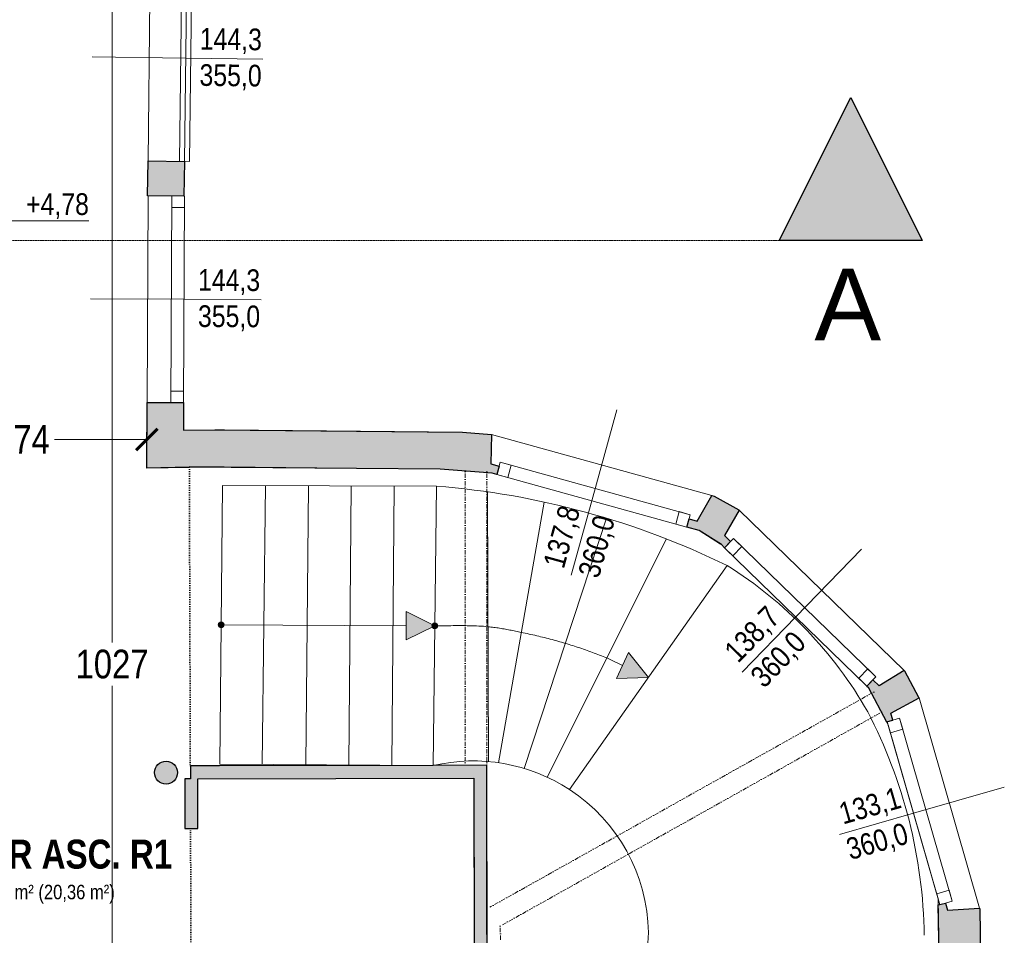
# Model space of a CAD drawing. Extents: x -6068 to 35118, y -17738 to 67348.
# Tile 243 of 243: x 2255 to 2943, y 22673 to 23312. Entities that reach past the tile are written whole.
import ezdxf
from ezdxf.enums import TextEntityAlignment as Align

# ---------------------------------------------------------------- set-up
doc = ezdxf.new("R2010")
doc.units = 0
doc.header["$LTSCALE"] = 15
for name, pattern in [('AXES', [50.8, 31.75, -6.35, 6.35, -6.35]), ('Continua', [0]), ('Cui_CONTINU', [0]), ('Punteggiata [M]', [0.75, 0, -0.75]), ('Tratto e 1 Punto [S]', [3.5, 0, -0.75, 2, -0.75])]:
    doc.linetypes.add(name, pattern=pattern)
doc.layers.get('0').update_dxf_attribs({"linetype": 'CONTINUOUS'})
doc.layers.get('DEFPOINTS').update_dxf_attribs({"linetype": 'CONTINUOUS'})
for name, color, linetype, lineweight, true_color in [('EDL-Mesures et Cotes', 7, 'Continua', 0, 0xc0c0c0), ('Enveloppe - NIVEAUX - Style par défaut', 7, 'Continua', 0, 0x000000), ('Fenêtre - Cadre - NIVEAUX - Style par défaut', 7, 'Continua', 0, 0x000000), ('Fenêtre - Mesures - NIVEAUX - Style par défaut', 7, 'Continua', 0, 0x000000), ('Fenêtre - Seuil - NIVEAUX - Style par défaut', 7, 'Continua', 0, 0x000000), ('Pièce - Notes - NIVEAUX - Style par défaut', 7, 'Continua', 0, 0x000000), ('Poteau Acier - NIVEAUX - Style par défaut', 7, 'Continua', 0, 0x000000), ('Échelle - NIVEAUX - Style par défaut', 7, 'Continua', 0, 0x000000)]:
    doc.layers.add(name, color=color, linetype=linetype, lineweight=lineweight, true_color=true_color)
for name, color, linetype in [('EDL_NIVEAU 1 murs & cloisons', 5, 'CONTINUOUS'), ('Marques - Coupes', 7, 'CONTINUOUS'), ('PIS-CONTOURS', 44, 'CONTINUOUS'), ('PIS-coupe', 254, 'CONTINUOUS'), ('PIS-fond de plan', 7, 'Cui_CONTINU'), ('Poutre - NIVEAUX', 32, 'CONTINUOUS')]:
    doc.layers.add(name, color=color, linetype=linetype)
doc.styles.add('Arial Narrow', font='ARIALN.TTF')
doc.styles.add('Arial Narrow Bold', font='ARIALNB.TTF')
doc.styles.add('MtXpl_Arial_Narrow', font='ARIALN.TTF')
doc.styles.add('STYLE_GENERE_1', font='arial.ttf')
doc.dimstyles.new('Côtes (ech cm) PIS', dxfattribs={"dimscale": 0, "dimtxt": 20, "dimasz": 15, "dimexe": 5, "dimexo": 5, "dimgap": 5, "dimtad": 0, "dimtih": 1, "dimtoh": 1, "dimdec": 0, "dimtxsty": 'Arial Narrow', "dimblk": 'ARCHTICK', "dimcen": 0, "dimclrd": 256, "dimclre": 256, "dimclrt": 256, "dimadec": 0, "dimazin": 0, "dimtfac": 1, "dimtdec": 0, "dimtmove": 2, "dimatfit": 3, "dimfxl": 30, "dimfxlon": 1, "dimlwd": 0, "dimarcsym": 0})

# ---------------------------------------------------------------- blocks, each defined once
blk = doc.blocks.new('EDP_Niveau 1_2025 09 17')
at = {"layer": 'EDL_NIVEAU 1 murs & cloisons', "linetype": 'Continuous', "ltscale": 0.08}
h = blk.add_hatch(color=9, dxfattribs=at)
h.dxf.hatch_style = 1
h.paths.add_polyline_path([(2370.33, -786.51), (2369.91, -810.71), (2344.41, -810.58), (2344.83, -786.2), (2370.33, -786.51)])
h = blk.add_hatch(color=9, dxfattribs=at)
h.dxf.hatch_style = 1
h.paths.add_polyline_path([(2391.52, -973.93), (2564.74, -975.64), (2584.92, -977.21), (2584.4, -997.82), (2590.19, -999.43), (2588.59, -1005.21), (2585.45, -1004.34), (2548.92, -1001.48), (2373.7, -1000.03), (2343.99, -1000.94), (2344.27, -954.92), (2369.68, -955.07), (2369.65, -974.39)])
h = blk.add_hatch(color=9, dxfattribs=at)
h.dxf.hatch_style = 1
h.paths.add_polyline_path([(2738.9, -1019.86), (2740.56, -1020.32), (2757.78, -1029.86), (2758.03, -1030.11), (2747.68, -1047.93), (2751.99, -1052.11), (2747.8, -1056.42), (2745.57, -1054.25), (2729.97, -1044.36), (2721.36, -1041.98), (2722.96, -1036.2), (2728.75, -1037.8)])
h = blk.add_hatch(color=9, dxfattribs=at)
h.dxf.hatch_style = 1
h.paths.add_polyline_path([(2851.47, -1148.78), (2847.29, -1153.09), (2848.15, -1153.92), (2861.01, -1178.12), (2865.32, -1176.87), (2863.94, -1172.07), (2883.7, -1161.18), (2883.67, -1161.09), (2873.88, -1142.67), (2873.3, -1142.11), (2855.78, -1152.97), (2851.47, -1148.78)])
h = blk.add_hatch(color=9, dxfattribs=at)
h.dxf.hatch_style = 1
h.paths.add_polyline_path([(2370.58, -1217.86), (2370.6, -1252.5), (2379.6, -1252.5), (2379.58, -1217.84), (2572.54, -1217.39), (2572.91, -1437.88), (2383.88, -1438.81), (2383.25, -1381.47), (2374.25, -1381.57), (2374.98, -1447.85), (2395.15, -1447.76), (2488.54, -1447.29), (2545.14, -1447.01), (2581.92, -1445.29), (2581.53, -1208.37), (2544.13, -1208.51), (2374.41, -1208.86), (2374.44, -1217.86)])
h = blk.add_hatch(color=9, dxfattribs=at)
h.dxf.hatch_style = 1
h.paths.add_polyline_path([(2926.01, -1308.27), (2926.2, -1308.92), (2926.7, -1341.78), (2926.41, -1342.74), (2905.14, -1340.57), (2903.43, -1346.32), (2897.03, -1344.41), (2897.7, -1342.07), (2897.15, -1305.84), (2902.1, -1304.74), (2903.48, -1309.54)])
at = {"layer": 'Poteau Acier - NIVEAUX - Style par défaut', "true_color": 0xd0d0e3}
blk.add_hatch(color=254, dxfattribs=at).paths.add_polyline_path([(2349.42, -1213.5), (2349.54, -1214.89), (2349.9, -1216.24), (2350.49, -1217.5), (2351.29, -1218.64), (2352.28, -1219.63), (2353.42, -1220.43), (2354.68, -1221.02), (2356.03, -1221.38), (2357.42, -1221.5), (2358.81, -1221.38), (2360.15, -1221.02), (2361.42, -1220.43), (2362.56, -1219.63), (2363.55, -1218.64), (2364.35, -1217.5), (2364.94, -1216.24), (2365.3, -1214.89), (2365.42, -1213.5), (2365.3, -1212.11), (2364.94, -1210.76), (2364.35, -1209.5), (2363.55, -1208.36), (2362.56, -1207.37), (2361.42, -1206.57), (2360.15, -1205.98), (2358.81, -1205.62), (2357.42, -1205.5), (2356.03, -1205.62), (2354.68, -1205.98), (2353.42, -1206.57), (2352.28, -1207.37), (2351.29, -1208.36), (2350.49, -1209.5), (2349.9, -1210.76), (2349.54, -1212.11)])
at = {"layer": 'Échelle - NIVEAUX - Style par défaut', "ltscale": 0.1, "true_color": 0x000000}
for points in [[(2545.23, -1110.95), (2525.28, -1100.86), (2525.18, -1120.86)], [(2694.53, -1147.08), (2680.67, -1129.53), (2672.18, -1147.64)]]:
    blk.add_hatch(color=18, dxfattribs=at).paths.add_polyline_path(points)
h = blk.add_hatch(color=18, dxfattribs=at)
edge = h.paths.add_edge_path()
edge.add_arc((2395.97, -1110.21), 2, 0, 360)
h = blk.add_hatch(color=18, dxfattribs=at)
edge = h.paths.add_edge_path()
edge.add_arc((2545.23, -1110.95), 2, 0, 360)
at = {"color": 18, "linetype": 'Punteggiata [M]', "lineweight": 13, "ltscale": 0.1, "true_color": 0x000000}
for p, q in [((2373.7, -999.75), (2373.7, -999.75)), ((2373.7, -999.75), (2373.7, -999.75)), ((2373.7, -999.75), (2373.7, -999.75)), ((2373.7, -999.75), (2373.7, -999.75)), ((2373.7, -999.75), (2373.7, -999.75)), ((2373.7, -999.75), (2373.7, -999.75)), ((2373.7, -999.75), (2373.7, -999.75)), ((2373.7, -999.75), (2373.7, -999.75)), ((2373.7, -999.75), (2373.7, -999.75)), ((2373.71, -1000.31), (2373.7, -999.75)), ((2373.7, -999.75), (2373.7, -999.75)), ((2373.7, -999.75), (2373.7, -999.75)), ((2373.7, -999.75), (2373.7, -999.75)), ((2373.7, -999.75), (2373.7, -999.75)), ((2373.7, -999.75), (2373.7, -999.75)), ((2373.7, -999.75), (2373.7, -999.75)), ((2373.71, -1000.31), (2373.71, -1000.31)), ((2373.71, -1000.31), (2373.71, -1000.31)), ((2373.71, -1000.31), (2373.71, -1000.31)), ((2374.41, -1208.86), (2373.71, -1000.31)), ((2373.71, -1000.31), (2373.71, -1000.31)), ((2373.71, -1000.31), (2373.71, -1000.31)), ((2373.71, -1000.31), (2373.71, -1000.31)), ((2373.71, -1000.31), (2373.71, -1000.31)), ((2373.71, -1000.31), (2373.71, -1000.31)), ((2373.71, -1000.31), (2373.71, -1000.31)), ((2373.71, -1000.31), (2373.71, -1000.31)), ((2373.71, -1000.31), (2373.71, -1000.31)), ((2373.71, -1000.31), (2373.71, -1000.31)), ((2373.71, -1000.31), (2373.71, -1000.31)), ((2373.71, -1000.31), (2373.71, -1000.31)), ((2373.71, -1000.31), (2373.71, -1000.31)), ((2374.41, -1208.86), (2374.41, -1208.86)), ((2374.41, -1208.86), (2374.41, -1208.86)), ((2374.41, -1208.86), (2374.41, -1208.86)), ((2374.41, -1208.86), (2374.41, -1208.86)), ((2374.41, -1208.86), (2374.41, -1208.86)), ((2374.41, -1208.86), (2374.41, -1208.86)), ((2374.41, -1208.86), (2374.41, -1208.86)), ((2374.41, -1208.86), (2374.41, -1208.86)), ((2374.41, -1208.86), (2374.41, -1208.86)), ((2374.41, -1208.86), (2374.41, -1208.86)), ((2374.41, -1208.86), (2374.41, -1208.86)), ((2374.41, -1208.86), (2374.41, -1208.86)), ((2374.41, -1208.86), (2374.41, -1208.86)), ((2374.41, -1208.86), (2374.41, -1208.86)), ((2374.41, -1208.86), (2374.41, -1208.86)), ((2374.41, -1208.86), (2374.41, -1208.86)), ((2374.41, -1208.86), (2374.41, -1208.86)), ((2374.41, -1208.86), (2374.41, -1208.86)), ((2374.41, -1208.86), (2374.41, -1208.86)), ((2374.41, -1208.86), (2374.41, -1208.86)), ((2374.41, -1208.86), (2374.41, -1208.86)), ((2374.41, -1208.86), (2374.41, -1208.86)), ((2374.41, -1208.86), (2374.41, -1208.86)), ((2374.41, -1208.86), (2374.41, -1208.86)), ((2374.41, -1208.86), (2374.41, -1208.86)), ((2374.41, -1208.86), (2374.41, -1208.86)), ((2374.41, -1208.86), (2374.41, -1208.86)), ((2374.41, -1208.86), (2374.41, -1208.86)), ((2374.41, -1208.86), (2374.41, -1208.86)), ((2374.41, -1208.86), (2374.41, -1208.86)), ((2374.41, -1208.86), (2374.41, -1208.86)), ((2374.56, -1252.5), (2374.56, -1252.5)), ((2374.56, -1252.5), (2374.56, -1252.5)), ((2374.56, -1252.5), (2374.56, -1252.5)), ((2374.56, -1252.5), (2374.56, -1252.5)), ((2374.56, -1252.5), (2374.56, -1252.5)), ((2374.56, -1252.5), (2374.56, -1252.5)), ((2374.56, -1252.5), (2374.56, -1252.5)), ((2374.56, -1252.5), (2374.56, -1252.5)), ((2374.56, -1252.5), (2374.56, -1252.5)), ((2374.56, -1252.5), (2374.56, -1252.5)), ((2374.56, -1252.5), (2374.56, -1252.5)), ((2374.56, -1252.5), (2374.56, -1252.5)), ((2374.56, -1252.5), (2374.56, -1252.5)), ((2374.56, -1252.5), (2374.56, -1252.5)), ((2374.56, -1252.5), (2374.56, -1252.5)), ((2374.56, -1252.5), (2374.56, -1252.5)), ((2374.56, -1252.5), (2374.56, -1252.5)), ((2374.56, -1252.5), (2374.56, -1252.5)), ((2374.56, -1252.5), (2374.56, -1252.5)), ((2374.56, -1252.5), (2374.56, -1252.5)), ((2374.56, -1252.5), (2374.56, -1252.5)), ((2374.56, -1252.5), (2374.56, -1252.5)), ((2374.56, -1252.5), (2374.56, -1252.5)), ((2374.56, -1252.5), (2374.56, -1252.5)), ((2374.56, -1252.5), (2374.56, -1252.5)), ((2374.56, -1252.5), (2374.56, -1252.5)), ((2374.56, -1252.5), (2374.56, -1252.5)), ((2374.99, -1381.56), (2374.56, -1252.5)), ((2374.56, -1252.5), (2374.56, -1252.5)), ((2374.56, -1252.5), (2374.56, -1252.5)), ((2374.56, -1252.5), (2374.56, -1252.5)), ((2374.56, -1252.5), (2374.56, -1252.5))]:
    blk.add_line(p, q, dxfattribs=at)
at = {"layer": 'EDL-Mesures et Cotes', "color": 18, "linetype": 'Continua', "lineweight": 13, "ltscale": 0.1, "true_color": 0x000000}
for p, q in [((2264.59, -827.96), (2204.59, -827.96)), ((2259.59, -827.96), (2303.51, -827.96))]:
    blk.add_line(p, q, dxfattribs=at)
at = {"layer": 'EDL_NIVEAU 1 murs & cloisons', "linetype": 'Continuous', "ltscale": 0.08}
for points in [[(2370.33, -786.51), (2370.33, -786.51), (2370.33, -786.51), (2369.91, -810.71), (2344.41, -810.58), (2344.83, -786.2), (2370.33, -786.51)], [(2391.52, -973.93), (2564.74, -975.64), (2584.92, -977.21), (2584.4, -997.82), (2590.19, -999.43), (2588.59, -1005.21), (2585.45, -1004.34), (2548.92, -1001.48), (2373.7, -1000.03), (2343.99, -1000.94), (2344.27, -954.92), (2369.68, -955.07), (2369.65, -974.39), (2391.52, -973.93)], [(2738.9, -1019.86), (2740.56, -1020.32), (2757.78, -1029.86), (2758.03, -1030.11), (2747.68, -1047.93), (2751.99, -1052.11), (2747.8, -1056.42), (2745.57, -1054.25), (2729.97, -1044.36), (2721.36, -1041.98), (2722.96, -1036.2), (2728.75, -1037.8), (2738.9, -1019.86)], [(2851.47, -1148.78), (2847.29, -1153.09), (2848.15, -1153.92), (2861.01, -1178.12), (2865.32, -1176.87), (2863.94, -1172.07), (2883.7, -1161.18), (2883.67, -1161.09), (2873.88, -1142.67), (2873.88, -1142.67), (2873.3, -1142.11), (2855.78, -1152.97), (2851.47, -1148.78)], [(2370.58, -1217.86), (2370.6, -1252.5), (2379.6, -1252.5), (2379.58, -1217.84), (2572.54, -1217.39), (2572.91, -1437.88), (2383.88, -1438.81), (2383.25, -1381.47), (2374.25, -1381.57), (2374.98, -1447.85), (2395.15, -1447.76), (2488.54, -1447.29), (2545.14, -1447.01), (2581.92, -1445.29), (2581.53, -1208.37), (2544.13, -1208.51), (2374.41, -1208.86), (2374.44, -1217.86), (2370.58, -1217.86)], [(2926.01, -1308.27), (2926.2, -1308.92), (2926.7, -1341.78), (2926.41, -1342.74), (2905.14, -1340.57), (2903.43, -1346.32), (2897.03, -1344.41), (2897.7, -1342.07), (2897.15, -1305.84), (2902.1, -1304.74), (2903.48, -1309.54), (2926.01, -1308.27)]]:
    blk.add_lwpolyline(points, close=True, dxfattribs=at)
at = {"layer": 'Enveloppe - NIVEAUX - Style par défaut', "color": 18, "linetype": 'Continua', "lineweight": 20, "ltscale": 0.1, "true_color": 0x000000}
for p, q in [((2370.33, -786.51), (2344.83, -786.2)), ((2344.91, -810.59), (2370.41, -810.72)), ((2344.27, -954.92), (2343.99, -1000.94)), ((2369.68, -955.04), (2344.18, -954.92)), ((2369.65, -974.39), (2369.76, -955.05)), ((2369.76, -955.05), (2369.68, -955.05)), ((2391.48, -973.93), (2369.65, -974.39)), ((2398.33, -973.99), (2391.48, -973.93)), ((2564.74, -975.64), (2398.33, -973.99)), ((2584.92, -977.21), (2564.74, -975.64)), ((2584.4, -997.82), (2584.92, -977.21)), ((2343.99, -1000.94), (2373.71, -1000.31)), ((2373.7, -999.75), (2398.08, -999.99)), ((2398.08, -999.99), (2548.92, -1001.48)), ((2548.92, -1001.48), (2585.45, -1004.34)), ((2590.19, -999.43), (2584.4, -997.82)), ((2585.45, -1004.34), (2588.59, -1005.21)), ((2588.59, -1005.21), (2590.19, -999.43)), ((2738.9, -1019.86), (2728.75, -1037.8)), ((2740.56, -1020.32), (2738.9, -1019.86)), ((2757.78, -1029.86), (2740.56, -1020.32)), ((2747.68, -1047.93), (2758.03, -1030.11)), ((2758.03, -1030.11), (2757.78, -1029.86)), ((2722.96, -1036.2), (2721.36, -1041.98)), ((2728.75, -1037.8), (2722.96, -1036.2)), ((2721.36, -1041.98), (2729.97, -1044.36)), ((2729.97, -1044.36), (2744.88, -1053.86)), ((2751.99, -1052.11), (2747.68, -1047.93)), ((2747.8, -1056.42), (2751.99, -1052.11)), ((2744.88, -1053.86), (2745.57, -1054.25)), ((2745.57, -1054.25), (2747.8, -1056.42)), ((2873.3, -1142.11), (2855.78, -1152.97)), ((2873.88, -1142.67), (2873.3, -1142.11)), ((2851.47, -1148.78), (2847.29, -1153.09)), ((2855.78, -1152.97), (2851.47, -1148.78)), ((2883.67, -1161.09), (2873.88, -1142.67)), ((2847.29, -1153.09), (2848.15, -1153.92)), ((2848.15, -1153.92), (2862.11, -1180.18)), ((2863.94, -1172.07), (2883.7, -1161.18)), ((2883.7, -1161.18), (2883.67, -1161.09)), ((2865.32, -1176.87), (2863.94, -1172.07)), ((2861.48, -1177.98), (2865.32, -1176.87)), ((2862.11, -1180.18), (2897.08, -1301.76)), ((2394.89, -1208.81), (2374.41, -1208.86)), ((2374.41, -1208.86), (2374.44, -1217.86)), ((2581.53, -1208.37), (2394.89, -1208.81)), ((2581.92, -1446.83), (2581.53, -1208.37)), ((2374.44, -1217.86), (2370.58, -1217.86)), ((2370.58, -1217.86), (2370.6, -1252.5)), ((2379.58, -1217.84), (2394.91, -1217.81)), ((2379.6, -1252.5), (2379.58, -1217.84)), ((2394.91, -1217.81), (2572.54, -1217.39)), ((2572.54, -1217.39), (2572.91, -1437.88)), ((2370.6, -1252.5), (2379.6, -1252.5)), ((2897.08, -1301.76), (2897.7, -1342.07)), ((2902.1, -1304.74), (2898.26, -1305.84)), ((2903.48, -1309.54), (2902.1, -1304.74)), ((2926.01, -1308.27), (2903.48, -1309.54)), ((2926.2, -1308.92), (2926.01, -1308.27)), ((2926.7, -1341.78), (2926.2, -1308.92))]:
    blk.add_line(p, q, dxfattribs=at)
at = {"layer": 'Enveloppe - NIVEAUX - Style par défaut', "color": 9, "linetype": 'Continua', "lineweight": 13, "ltscale": 0.1, "true_color": 0xc0c0c0}
blk.add_line((2369.76, -955.07), (2369.68, -955.07), dxfattribs=at)
at = {"layer": 'Fenêtre - Cadre - NIVEAUX - Style par défaut', "color": 161, "linetype": 'Continua', "lineweight": 5, "ltscale": 0.1, "true_color": 0x7599ff}
for p, q in [((2368.57, -642.15), (2366.83, -786.46)), ((2373.83, -786.55), (2375.57, -642.23)), ((2366.83, -786.46), (2373.83, -786.55))]:
    blk.add_line(p, q, dxfattribs=at)
at = {"layer": 'Fenêtre - Cadre - NIVEAUX - Style par défaut', "color": 161, "linetype": 'Continua', "lineweight": 13, "ltscale": 0.1, "true_color": 0x7599ff}
for p, q in [((2360.68, -955), (2361.41, -810.68)), ((2361.37, -818.68), (2361.41, -810.68)), ((2361.41, -810.68), (2370.41, -810.72)), ((2361.41, -810.68), (2370.41, -810.72)), ((2370.41, -810.72), (2369.68, -955.04)), ((2370.41, -810.72), (2370.37, -818.72)), ((2370.37, -818.72), (2361.37, -818.68)), ((2360.68, -955), (2360.72, -947)), ((2360.72, -947), (2369.72, -947.04)), ((2369.72, -947.04), (2369.68, -955.04)), ((2369.68, -955.04), (2360.68, -955)), ((2369.68, -955.04), (2360.68, -955)), ((2588.59, -1005.21), (2590.99, -996.53)), ((2588.59, -1005.21), (2590.99, -996.53)), ((2590.99, -996.53), (2723.76, -1033.31)), ((2590.99, -996.53), (2598.7, -998.67)), ((2598.7, -998.67), (2596.3, -1007.34)), ((2721.36, -1041.98), (2588.59, -1005.21)), ((2596.3, -1007.34), (2588.59, -1005.21)), ((2713.65, -1039.85), (2716.05, -1031.17)), ((2716.05, -1031.17), (2723.76, -1033.31)), ((2723.76, -1033.31), (2721.36, -1041.98)), ((2723.76, -1033.31), (2721.36, -1041.98)), ((2721.36, -1041.98), (2713.65, -1039.85)), ((2747.8, -1056.42), (2754.08, -1049.96)), ((2747.8, -1056.42), (2754.08, -1049.96)), ((2754.08, -1049.96), (2853.56, -1146.63)), ((2754.08, -1049.96), (2759.81, -1055.54)), ((2847.29, -1153.09), (2747.8, -1056.42)), ((2753.54, -1061.99), (2747.8, -1056.42)), ((2759.81, -1055.54), (2753.54, -1061.99)), ((2841.55, -1147.51), (2847.83, -1141.06)), ((2847.83, -1141.06), (2853.56, -1146.63)), ((2847.29, -1153.09), (2841.55, -1147.51)), ((2853.56, -1146.63), (2847.29, -1153.09)), ((2853.56, -1146.63), (2847.29, -1153.09)), ((2861.48, -1177.98), (2870.12, -1175.49)), ((2861.48, -1177.98), (2870.12, -1175.49)), ((2870.12, -1175.49), (2906.91, -1303.35)), ((2870.12, -1175.49), (2872.34, -1183.18)), ((2898.26, -1305.84), (2861.48, -1177.98)), ((2863.69, -1185.67), (2861.48, -1177.98)), ((2872.34, -1183.18), (2863.69, -1185.67)), ((2896.05, -1298.15), (2904.7, -1295.67)), ((2898.26, -1305.84), (2896.05, -1298.15)), ((2904.7, -1295.67), (2906.91, -1303.35)), ((2906.91, -1303.35), (2898.26, -1305.84)), ((2906.91, -1303.35), (2898.26, -1305.84))]:
    blk.add_line(p, q, dxfattribs=at)
at = {"layer": 'Fenêtre - Mesures - NIVEAUX - Style par défaut', "color": 161, "linetype": 'Continua', "lineweight": 13, "ltscale": 0.1, "true_color": 0x7599ff}
for p, q in [((2371.2, -714.35), (2305.7, -713.56)), ((2371.2, -714.35), (2425.12, -715)), ((2370.04, -882.88), (2304.54, -882.55)), ((2370.04, -882.88), (2423.97, -883.15)), ((2654.97, -1023.59), (2672.59, -959.99)), ((2654.97, -1023.59), (2640.58, -1075.56)), ((2797.55, -1104.75), (2843.54, -1057.42)), ((2797.55, -1104.75), (2759.97, -1143.43)), ((2879.87, -1241.91), (2943.29, -1223.66)), ((2879.87, -1241.91), (2828.05, -1256.82))]:
    blk.add_line(p, q, dxfattribs=at)
at = {"layer": 'Fenêtre - Seuil - NIVEAUX - Style par défaut', "color": 161, "linetype": 'Continua', "lineweight": 5, "ltscale": 0.1, "true_color": 0x7599ff}
for p, q in [((2346.57, -641.89), (2344.83, -786.2)), ((2370.33, -786.51), (2372.07, -642.19)), ((2344.91, -810.59), (2344.18, -954.92)), ((2369.68, -955.04), (2370.41, -810.72)), ((2738.9, -1019.86), (2584.92, -977.21)), ((2588.59, -1005.21), (2721.36, -1041.98)), ((2873.3, -1142.11), (2758.03, -1030.11)), ((2747.8, -1056.42), (2847.29, -1153.09)), ((2926.01, -1308.27), (2883.7, -1161.18)), ((2861.48, -1177.98), (2898.26, -1305.84))]:
    blk.add_line(p, q, dxfattribs=at)
at = {"layer": 'Poteau Acier - NIVEAUX - Style par défaut', "color": 165, "linetype": 'Continua', "lineweight": 30, "ltscale": 0.1, "true_color": 0x6464a0}
blk.add_circle((2357.42, -1213.5), 8, dxfattribs=at)
at = {"layer": 'Poutre - NIVEAUX', "color": 30, "linetype": 'Tratto e 1 Punto [S]', "lineweight": 13, "ltscale": 0.1, "true_color": 0xff8000}
for p, q in [((2566.58, -1003.44), (2566.53, -1208.4)), ((2581.58, -1003.41), (2581.53, -1208.37)), ((2852.07, -1157.21), (2583.68, -1307.61)), ((2857.47, -1171.29), (2591.02, -1320.7)), ((2591.02, -1320.7), (2591.12, -1331.3))]:
    blk.add_line(p, q, dxfattribs=at)
at = {"layer": 'Échelle - NIVEAUX - Style par défaut', "color": 18, "linetype": 'Continua', "lineweight": 13, "ltscale": 0.1, "true_color": 0x000000}
for p, q in [((2396.9, -1012.92), (2395.03, -1207.5)), ((2396.9, -1012.92), (2546.34, -1013.4)), ((2426.91, -1013.01), (2424.5, -1207.7)), ((2456.91, -1013.11), (2455.12, -1207.91)), ((2486.91, -1013.21), (2485.12, -1208.11)), ((2516.91, -1013.3), (2515.12, -1208.32)), ((2546.34, -1013.4), (2544.13, -1208.51)), ((2546.34, -1013.4), (2544.13, -1208.51)), ((2582.04, -1017.34), (2582.8, -1205.8)), ((2621.76, -1024.48), (2589.73, -1206.6)), ((2665.38, -1035.79), (2607.73, -1210.59)), ((2707.11, -1050.21), (2623.7, -1216.63)), ((2749.57, -1068.83), (2639.5, -1225.32)), ((2749.57, -1068.83), (2639.5, -1225.32)), ((2525.28, -1100.86), (2525.18, -1120.86)), ((2545.23, -1110.95), (2525.28, -1100.86)), ((2395.97, -1110.21), (2525.23, -1110.86)), ((2525.18, -1120.86), (2545.23, -1110.95)), ((2545.23, -1110.95), (2546.85, -1110.95)), ((2546.85, -1110.95), (2548.47, -1110.94)), ((2548.47, -1110.94), (2550.09, -1110.92)), ((2550.09, -1110.92), (2551.7, -1110.91)), ((2551.7, -1110.91), (2554.94, -1110.87)), ((2554.94, -1110.87), (2556.56, -1110.86)), ((2556.56, -1110.86), (2558.18, -1110.84)), ((2558.18, -1110.84), (2559.8, -1110.83)), ((2559.8, -1110.83), (2561.42, -1110.82)), ((2561.42, -1110.82), (2563.04, -1110.82)), ((2563.04, -1110.82), (2564.66, -1110.83)), ((2564.66, -1110.83), (2566.27, -1110.84)), ((2566.27, -1110.84), (2567.89, -1110.86)), ((2567.89, -1110.86), (2569.51, -1110.88)), ((2569.51, -1110.88), (2571.13, -1110.92)), ((2571.13, -1110.92), (2572.74, -1110.97)), ((2572.74, -1110.97), (2574.36, -1111.04)), ((2574.36, -1111.04), (2575.97, -1111.11)), ((2575.97, -1111.11), (2577.59, -1111.2)), ((2577.59, -1111.2), (2579.2, -1111.31)), ((2579.2, -1111.31), (2580.81, -1111.43)), ((2580.81, -1111.43), (2582.42, -1111.57)), ((2582.42, -1111.57), (2583.44, -1111.67)), ((2583.44, -1111.67), (2584.47, -1111.78)), ((2584.47, -1111.78), (2585.49, -1111.9)), ((2585.49, -1111.9), (2586.51, -1112.03)), ((2586.51, -1112.03), (2587.53, -1112.17)), ((2587.53, -1112.17), (2588.55, -1112.31)), ((2588.55, -1112.31), (2589.56, -1112.46)), ((2589.56, -1112.46), (2590.58, -1112.62)), ((2590.58, -1112.62), (2591.6, -1112.79)), ((2591.6, -1112.79), (2592.61, -1112.96)), ((2592.61, -1112.96), (2593.63, -1113.13)), ((2593.63, -1113.13), (2594.64, -1113.32)), ((2594.64, -1113.32), (2595.65, -1113.5)), ((2595.65, -1113.5), (2596.66, -1113.7)), ((2596.66, -1113.7), (2597.68, -1113.89)), ((2597.68, -1113.89), (2598.69, -1114.09)), ((2598.69, -1114.09), (2599.7, -1114.29)), ((2599.7, -1114.29), (2600.71, -1114.5)), ((2600.71, -1114.5), (2601.71, -1114.7)), ((2601.71, -1114.7), (2602.72, -1114.91)), ((2602.72, -1114.91), (2603.73, -1115.12)), ((2603.73, -1115.12), (2604.74, -1115.33)), ((2604.74, -1115.33), (2605.75, -1115.54)), ((2605.75, -1115.54), (2607.1, -1115.83)), ((2607.1, -1115.83), (2608.45, -1116.11)), ((2608.45, -1116.11), (2609.8, -1116.4)), ((2609.8, -1116.4), (2611.14, -1116.7)), ((2611.14, -1116.7), (2612.49, -1116.99)), ((2612.49, -1116.99), (2613.84, -1117.3)), ((2613.84, -1117.3), (2615.19, -1117.6)), ((2615.19, -1117.6), (2616.53, -1117.91)), ((2616.53, -1117.91), (2617.88, -1118.23)), ((2617.88, -1118.23), (2619.22, -1118.55)), ((2619.22, -1118.55), (2620.56, -1118.87)), ((2620.56, -1118.87), (2621.9, -1119.2)), ((2621.9, -1119.2), (2623.24, -1119.53)), ((2623.24, -1119.53), (2624.58, -1119.87)), ((2624.58, -1119.87), (2625.92, -1120.22)), ((2625.92, -1120.22), (2627.25, -1120.57)), ((2627.25, -1120.57), (2628.59, -1120.92)), ((2628.59, -1120.92), (2629.92, -1121.28)), ((2629.92, -1121.28), (2631.25, -1121.65)), ((2631.25, -1121.65), (2632.58, -1122.03)), ((2632.58, -1122.03), (2633.91, -1122.41)), ((2633.91, -1122.41), (2635.23, -1122.79)), ((2635.23, -1122.79), (2636.55, -1123.19)), ((2636.55, -1123.19), (2637.83, -1123.57)), ((2637.83, -1123.57), (2639.1, -1123.96)), ((2639.1, -1123.96), (2640.37, -1124.36)), ((2640.37, -1124.36), (2641.64, -1124.76)), ((2641.64, -1124.76), (2642.91, -1125.17)), ((2642.91, -1125.17), (2644.17, -1125.58)), ((2644.17, -1125.58), (2645.44, -1126)), ((2645.44, -1126), (2646.7, -1126.43)), ((2646.7, -1126.43), (2647.96, -1126.86)), ((2647.96, -1126.86), (2649.22, -1127.29)), ((2649.22, -1127.29), (2650.48, -1127.73)), ((2650.48, -1127.73), (2651.73, -1128.18)), ((2651.73, -1128.18), (2652.98, -1128.63)), ((2652.98, -1128.63), (2654.24, -1129.08)), ((2654.24, -1129.08), (2655.49, -1129.54)), ((2655.49, -1129.54), (2656.73, -1130.01)), ((2656.73, -1130.01), (2657.98, -1130.48)), ((2657.98, -1130.48), (2659.22, -1130.96)), ((2659.22, -1130.96), (2660.46, -1131.44)), ((2660.46, -1131.44), (2661.7, -1131.93)), ((2661.7, -1131.93), (2662.94, -1132.42)), ((2662.94, -1132.42), (2664.17, -1132.92)), ((2664.17, -1132.92), (2665.41, -1133.42)), ((2665.41, -1133.42), (2665.89, -1133.62)), ((2665.89, -1133.62), (2666.38, -1133.83)), ((2666.38, -1133.83), (2666.87, -1134.04)), ((2666.87, -1134.04), (2667.35, -1134.25)), ((2667.35, -1134.25), (2667.84, -1134.47)), ((2667.84, -1134.47), (2668.32, -1134.68)), ((2668.32, -1134.68), (2668.8, -1134.9)), ((2668.8, -1134.9), (2669.28, -1135.13)), ((2669.28, -1135.13), (2669.76, -1135.35)), ((2669.76, -1135.35), (2670.24, -1135.58)), ((2680.67, -1129.53), (2672.18, -1147.64)), ((2694.53, -1147.08), (2680.67, -1129.53)), ((2670.24, -1135.58), (2670.71, -1135.8)), ((2670.71, -1135.8), (2671.19, -1136.03)), ((2671.19, -1136.03), (2671.67, -1136.26)), ((2671.67, -1136.26), (2672.15, -1136.49)), ((2672.15, -1136.49), (2672.62, -1136.73)), ((2672.62, -1136.73), (2673.1, -1136.96)), ((2673.1, -1136.96), (2673.57, -1137.19)), ((2673.57, -1137.19), (2674.52, -1137.66)), ((2674.52, -1137.66), (2675, -1137.89)), ((2675, -1137.89), (2675.47, -1138.12)), ((2675.47, -1138.12), (2675.95, -1138.36)), ((2675.95, -1138.36), (2676.43, -1138.59)), ((2672.18, -1147.64), (2694.53, -1147.08)), ((2395.03, -1207.5), (2544.13, -1208.51))]:
    blk.add_line(p, q, dxfattribs=at)
for centre in [(2395.97, -1110.21), (2545.23, -1110.95)]:
    blk.add_circle(centre, 2, dxfattribs=at)
for centre, radius, start, end in [((2502.34, -1574.95), 563.27, 63.96621, 85.52072), ((2595.66, -1315.13), 290.44, 29.72966, 57.9995), ((2538.1, -1332.5), 349.28, 0.87767, 27.52097), ((2572.02, -1329.2), 123.86, 56.99117, 103.01433), ((2572.97, -1327.15), 121.63, 0.93045, 56.83771), ((2558.99, -1320.02), 135.69, 308.13044, 357.8231)]:
    blk.add_arc(centre, radius, start, end, dxfattribs=at)
at = {"layer": 'EDL-Mesures et Cotes', "color": 18, "true_color": 0x000000, "style": 'Arial Narrow'}
blk.add_text('+4,78', height=15.153, dxfattribs=at).set_placement((2259.59, -823.96))
at = {"layer": 'Fenêtre - Mesures - NIVEAUX - Style par défaut', "color": 161, "linetype": 'Continuous', "true_color": 0x7599ff, "style": 'MtXpl_Arial_Narrow'}
for s, rotation, p in [('144,3', 359.31103, (2380.93, -708.42)), ('355,0', 359.31103, (2380.74, -733.72)), ('144,3', 359.71224, (2379.73, -876.89)), ('355,0', 359.71224, (2379.72, -902.19)), ('137,8', 74.51958, (2635.37, -1071.72)), ('360,0', 74.51958, (2659.78, -1078.4)), ('138,7', 45.82286, (2757.25, -1137.55)), ('360,0', 45.82286, (2775.45, -1155.13)), ('133,1', 16.04864, (2830.57, -1249.8)), ('360,0', 16.04864, (2835.67, -1274.66))]:
    blk.add_text(s, height=15.153, rotation=rotation, dxfattribs=at).set_placement(p)
at = {"layer": 'Pièce - Notes - NIVEAUX - Style par défaut', "color": 18, "true_color": 0x000000, "style": 'Arial Narrow Bold'}
blk.add_text('PALIER ASC. R1', height=20.2055, dxfattribs=at).set_placement((2270.46, -1280.55), align=Align.CENTER)
at = {"layer": 'Pièce - Notes - NIVEAUX - Style par défaut', "color": 8, "true_color": 0x808080, "style": 'Arial Narrow'}
blk.add_text('20,40 m² (20,36 m²)', height=10.1027, dxfattribs=at).set_placement((2270.46, -1291.86), align=Align.TOP_CENTER)
blk = doc.blocks.new('_ArchTick')
at = {"color": 0, "linetype": 'ByBlock', "const_width": 0.15}
blk.add_lwpolyline([(-0.5, -0.5), (0.5, 0.5)], dxfattribs=at)
blk = doc.blocks.new('*D326')
at = {"layer": 'DEFPOINTS', "color": 0, "linetype": 'Continuous', "ltscale": 0.08, "transparency": 16777216}
for p in [(2170.09, 23019.22), (2170.09, 22998.87), (2343.99, 22999.06)]:
    blk.add_point(p, dxfattribs=at)
at = {"layer": 'EDL-Mesures et Cotes', "linetype": 'Continuous', "lineweight": -2, "ltscale": 0.08, "transparency": 16777216}
for p, q in [((2170.09, 23003.87), (2170.09, 23024.22)), ((2343.99, 23004.06), (2343.99, 23024.22))]:
    blk.add_line(p, q, dxfattribs=at)
at = {"layer": 'EDL-Mesures et Cotes', "linetype": 'Continuous', "lineweight": 0, "ltscale": 0.08, "transparency": 16777216}
for p, q in [((2170.09, 23019.22), (2234.72, 23019.22)), ((2343.99, 23019.22), (2279.36, 23019.22))]:
    blk.add_line(p, q, dxfattribs=at)
at = {"layer": 'EDL-Mesures et Cotes', "linetype": 'Continuous', "lineweight": 0, "ltscale": 0.08, "transparency": 16777216, "xscale": 15, "yscale": 15, "zscale": 15, "rotation": 180}
blk.add_blockref('_ArchTick', (2170.09, 23019.22), dxfattribs=at)
at = {"layer": 'EDL-Mesures et Cotes', "linetype": 'Continuous', "lineweight": 0, "ltscale": 0.08, "transparency": 16777216, "xscale": 15, "yscale": 15, "zscale": 15}
blk.add_blockref('_ArchTick', (2343.99, 23019.22), dxfattribs=at)
at = {"layer": 'EDL-Mesures et Cotes', "linetype": 'Continuous', "ltscale": 0.08, "transparency": 16777216, "insert": (2257.04, 23019.22), "char_height": 20, "attachment_point": 5, "style": 'Arial Narrow'}
blk.add_mtext('174', dxfattribs=at)
blk = doc.blocks.new('*D327')
at = {"layer": 'DEFPOINTS', "color": 0, "linetype": 'Continuous', "ltscale": 0.08, "transparency": 16777216}
for p in [(2346.78, 23375.49), (2319.69, 22348.95), (2353.29, 22348.95)]:
    blk.add_point(p, dxfattribs=at)
at = {"layer": 'EDL-Mesures et Cotes', "linetype": 'Continuous', "lineweight": -2, "ltscale": 0.08, "transparency": 16777216}
for p, q in [((2341.78, 23375.49), (2314.69, 23375.49)), ((2348.29, 22348.95), (2314.69, 22348.95))]:
    blk.add_line(p, q, dxfattribs=at)
at = {"layer": 'EDL-Mesures et Cotes', "linetype": 'Continuous', "lineweight": 0, "ltscale": 0.08, "transparency": 16777216}
for p, q in [((2319.69, 23375.49), (2319.69, 22877.43)), ((2319.69, 22348.95), (2319.69, 22847.01))]:
    blk.add_line(p, q, dxfattribs=at)
at = {"layer": 'EDL-Mesures et Cotes', "linetype": 'Continuous', "lineweight": 0, "ltscale": 0.08, "transparency": 16777216, "xscale": 15, "yscale": 15, "zscale": 15}
for p, rotation in [((2319.69, 23375.49), 90), ((2319.69, 22348.95), 270)]:
    blk.add_blockref('_ArchTick', p, dxfattribs=dict(at, rotation=rotation))
at = {"layer": 'EDL-Mesures et Cotes', "linetype": 'Continuous', "ltscale": 0.08, "transparency": 16777216, "insert": (2319.69, 22862.22), "char_height": 20, "attachment_point": 5, "style": 'Arial Narrow'}
blk.add_mtext('1027', dxfattribs=at)
blk = doc.blocks.new('*U834')
at = {"layer": 'PIS-CONTOURS', "linetype": 'Continuous', "lineweight": 0}
blk.add_hatch(color=0, dxfattribs=at).paths.add_polyline_path([(0, 0), (500, -1000), (1000, 0)])
at = {"layer": 'PIS-CONTOURS', "color": 0, "linetype": 'AXES', "lineweight": 13, "ltscale": 0.005}
blk.add_line((1000, 0), (31538.5, 0), dxfattribs=at)
at = {"layer": 'PIS-CONTOURS', "color": 0, "linetype": 'Continuous', "lineweight": 25, "flags": 128}
blk.add_lwpolyline([(0, 0), (1000, 0), (500, -1000)], close=True, dxfattribs=at)
at = {"layer": 'PIS-CONTOURS', "color": 0, "lineweight": 15, "style": 'STYLE_GENERE_1'}
blk.add_attdef('REP1', text='', height=500, dxfattribs=at).set_placement((-721.3, -441.4), align=Align.MIDDLE_CENTER)
blk.add_attdef('REP', text='', height=500, dxfattribs=at).set_placement((35848.1, -844.2), align=Align.BOTTOM_LEFT)

msp = doc.modelspace()

# ---------------------------------------------------------------- block references
at = {"layer": 'PIS-coupe', "lineweight": 13}
ref = msp.add_blockref('*U834', (2885.96, 23158.15), dxfattribs=dict(at, xscale=0.1, yscale=0.1, zscale=0.1, rotation=180))
ref.add_attrib('REP1', 'A', dxfattribs={"layer": 'Marques - Coupes', "lineweight": 15, "height": 50, "style": 'STYLE_GENERE_1'}).set_placement((2833.89, 23113.54), align=Align.MIDDLE_CENTER)
at = {"layer": 'PIS-fond de plan'}
msp.add_blockref('EDP_Niveau 1_2025 09 17', (0, 24000), dxfattribs=at)

# ---------------------------------------------------------------- dimensions: what is measured, and where the dimension line sits
at = {"layer": 'EDL-Mesures et Cotes', "linetype": 'Continuous', "ltscale": 0.08}
dim = msp.add_linear_dim(base=(2319.69, 22348.95), p1=(2346.78, 23375.49), p2=(2353.29, 22348.95), angle=90, dimstyle='Côtes (ech cm) PIS', override={"dimscale": 1}, dxfattribs=at)
dim.commit()
dim.dimension.update_dxf_attribs({"geometry": '*D327', "text_midpoint": (2319.69, 22862.22)})
dim = msp.add_linear_dim(base=(2170.09, 23019.22), p1=(2343.99, 22999.06), p2=(2170.09, 22998.87), dimstyle='Côtes (ech cm) PIS', override={"dimscale": 1}, dxfattribs=at)
dim.commit()
dim.dimension.update_dxf_attribs({"geometry": '*D326', "text_midpoint": (2257.04, 23019.22)})

doc.saveas('drawing.dxf')
